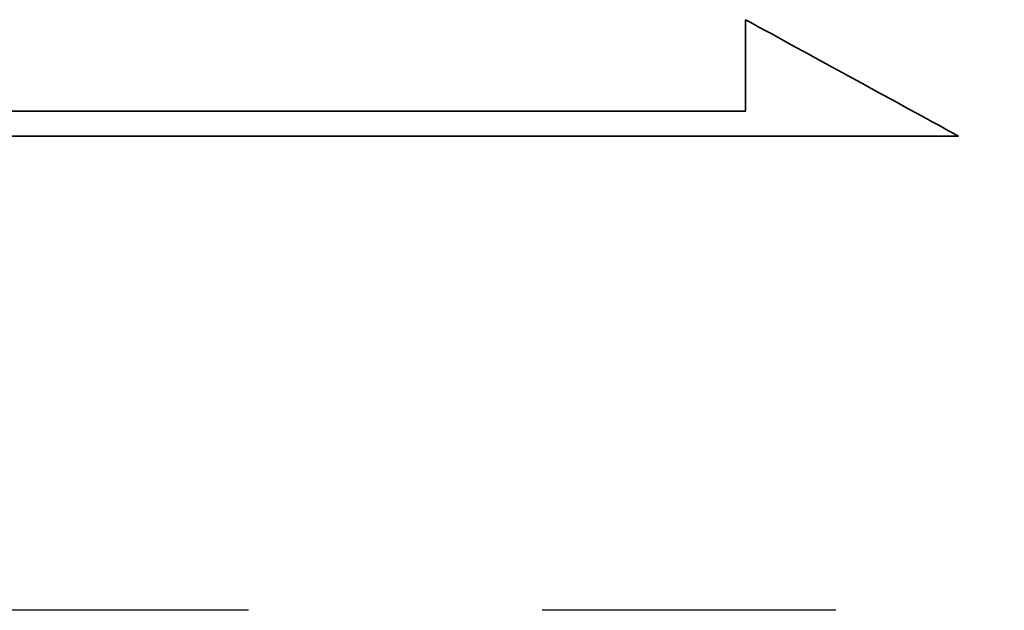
# Model space of a CAD drawing. Extents: x 607 to 849, y 44 to 162.
# Tile 38 of 44: x 784.86 to 789.05, y 103.05 to 105.56. Entities that reach past the tile are written whole.
import ezdxf

# ---------------------------------------------------------------- set-up
doc = ezdxf.new("R2010")
doc.units = 0
doc.header["$MEASUREMENT"] = 0
doc.linetypes.add('CENTER', pattern=[2, 1.25, -0.25, 0.25, -0.25])
for name, color, linetype in [('CEN', 1, 'CENTER'), ('DIM', 4, 'CONTINUOUS'), ('layer 1', 7, 'CONTINUOUS')]:
    doc.layers.add(name, color=color, linetype=linetype)

# ---------------------------------------------------------------- blocks, each defined once
blk = doc.blocks.new('TBI MOTION logo(完整正式版)')
at = {"layer": 'layer 1', "color": 22, "lineweight": 35}
blk.add_open_spline([(75.90875, -9.47875), (75.90875, -9.47875), (75.90875, -12.28625), (75.90875, -12.28625), (75.90875, -12.28625), (75.90875, -12.28625), (75.90875, -12.47875), (75.90875, -12.47875), (75.90875, -12.47875), (75.90875, -12.47875), (75.71625, -12.47875), (75.71625, -12.47875), (75.71625, -12.47875), (75.71625, -12.47875), (-88.32875, -12.47875), (-88.32875, -12.47875), (-88.32875, -12.47875), (-88.32875, -12.47875), (-88.32875, -13.29375), (-88.32875, -13.29375), (-88.32875, -13.29375), (-88.32875, -13.29375), (82.89125, -13.29375), (82.89125, -13.29375), (82.89125, -13.29375), (82.89125, -13.29375), (75.90875, -9.47875), (75.90875, -9.47875)], degree=3, knots=[0, 0, 0, 0, 0.14285714, 0.14285714, 0.14285714, 0.14285715, 0.28571429, 0.28571429, 0.28571429, 0.2857143, 0.42857143, 0.42857143, 0.42857143, 0.42857144, 0.57142857, 0.57142857, 0.57142857, 0.57142858, 0.71428571, 0.71428571, 0.71428571, 0.71428572, 0.85714286, 0.85714286, 0.85714286, 0.85714287, 1, 1, 1, 1], dxfattribs=at)

msp = doc.modelspace()

# ---------------------------------------------------------------- linework, layer by layer
at = {"layer": 'CEN', "color": 7, "ltscale": 5}
msp.add_line((835.8304, 103.0465), (740.4194, 103.0465), dxfattribs=at)

# ---------------------------------------------------------------- block references
at = {"layer": 'DIM', "xscale": 0.1295999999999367, "yscale": 0.1295999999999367, "zscale": 0.1295999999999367}
msp.add_blockref('TBI MOTION logo(完整正式版)', (778.1085, 106.7858), dxfattribs=at)

doc.saveas('drawing.dxf')
